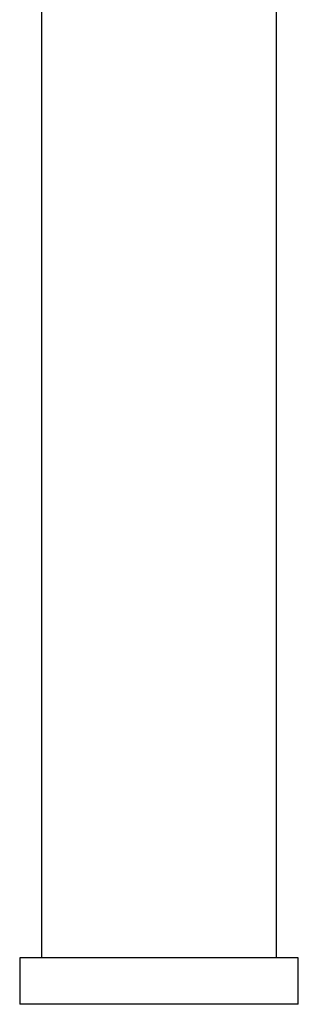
# Model space of a CAD drawing. Header units: millimetres. Extents: x -177 to 471, y -85 to 200.
# Tile 116 of 222: x -117 to -108, y 65 to 96. Entities that reach past the tile are written whole.
import ezdxf

# ---------------------------------------------------------------- set-up
doc = ezdxf.new("R2010")
doc.units = ezdxf.units.MM
doc.layers.add('Default', color=7, linetype='Continuous')
doc.layers.add('TANK_1', color=7, linetype='Continuous')

# ---------------------------------------------------------------- blocks, each defined once
blk = doc.blocks.new('SE1')
at = {"layer": 'TANK_1', "color": 7, "linetype": 'Continuous'}
for p, q in [((-108.559, 66.083), (-108.559, 118.986)), ((-116.159, 113.532), (-116.159, 66.083)), ((-107.859, 66.083), (-116.859, 66.083)), ((-116.859, 66.083), (-116.859, 64.583)), ((-107.859, 64.583), (-107.859, 66.083)), ((-107.859, 64.583), (-116.859, 64.583))]:
    blk.add_line(p, q, dxfattribs=at)

msp = doc.modelspace()

# ---------------------------------------------------------------- block references
at = {"layer": 'Default'}
msp.add_blockref('SE1', (0, 0), dxfattribs=at)

doc.saveas('drawing.dxf')
